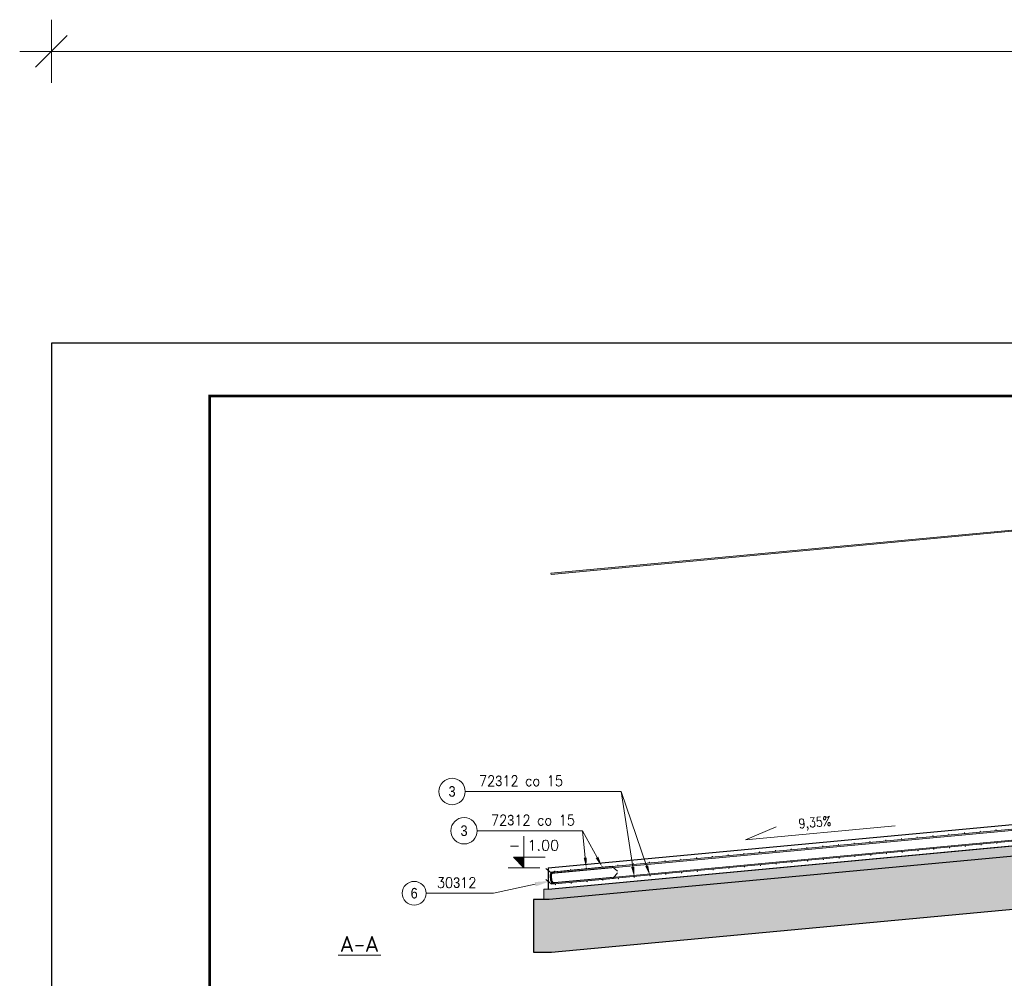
# Model space of a CAD drawing. Extents: x -38192 to -7592, y -6797 to 11837.
# Tile 3 of 9: x -38192 to -28861, y 2034 to 11120. Entities that reach past the tile are written whole.
import ezdxf
from ezdxf.enums import TextEntityAlignment as Align

# ---------------------------------------------------------------- set-up
doc = ezdxf.new("R2010")
doc.units = 0
doc.header["$LTSCALE"] = 5
doc.header["$MEASUREMENT"] = 0
doc.layers.add('_FORMATKA', color=8, linetype='Continuous', lineweight=15, plot=False)
for name, color, linetype, lineweight in [('_RAMKA', 7, 'Continuous', 35), ('AutoCAD_Structural_Detailing_deskowanie', 2, 'Continuous', 30), ('AutoCAD_Structural_Detailing_kształt pręta', 7, 'Continuous', 13), ('AutoCAD_Structural_Detailing_opis kształtu pręta', 7, 'Continuous', 13), ('AutoCAD_Structural_Detailing_opis rozkładu', 7, 'Continuous', 13), ('AutoCAD_Structural_Detailing_pręt wyrzucony', 7, 'Continuous', 13), ('AutoCAD_Structural_Detailing_pręty punktowe', 7, 'Continuous', 40), ('AutoCAD_Structural_Detailing_symbole graficzne', 7, 'Continuous', 13), ('PS_DIM', 4, 'Continuous', 13), ('PS_HATCH', 251, 'Continuous', 9), ('PS_TEXT', 3, 'Continuous', 13)]:
    doc.layers.add(name, color=color, linetype=linetype, lineweight=lineweight)
doc.styles.add('marta', font='simplex.shx', dxfattribs={"width": 0.8})
doc.styles.add('marta_B', font='isocpeur.ttf')
doc.styles.add('r-gil', font='GIL_____.TTF', dxfattribs={"width": 0.9})
doc.styles.add('r-simplex', font='simplex.shx', dxfattribs={"width": 0.9})
doc.styles.add('simplex', font='simplex.shx', dxfattribs={"width": 0.9})
doc.dimstyles.new('1_10_PRZ', dxfattribs={"dimtxt": 2, "dimasz": 1, "dimexe": 2, "dimexo": 5, "dimgap": 1, "dimtad": 1, "dimdec": 0, "dimlfac": 10, "dimtxsty": 'simplex', "dimblk": 'dimznak', "dimcen": 2, "dimse1": 1, "dimse2": 1, "dimclrt": 3, "dimadec": 1, "dimazin": 0, "dimtfac": 1, "dimtdec": 0, "dimtix": 1, "dimtmove": 2, "dimatfit": 3, "dimldrblk": 'dim-grot', "dimfxl": 1, "dimarcsym": 0})

# ---------------------------------------------------------------- blocks, each defined once
blk = doc.blocks.new('dimznak')
at = {"color": 0}
for points in [[(0, 2), (0, -2)], [(-2, 0), (2, 0)]]:
    blk.add_lwpolyline(points, dxfattribs=at)
at = {"color": 3}
blk.add_lwpolyline([(1, 1), (-1, -1)], dxfattribs=at)
blk = doc.blocks.new('*D19')
at = {"color": 252, "lineweight": -2, "transparency": 16777216}
blk.add_line((-597, 352.33), (-3, 352.33), dxfattribs=at)
at = {"layer": 'Defpoints', "color": 0, "transparency": 16777216}
for p in [(0, 352.33), (-600, 297), (0, 297)]:
    blk.add_point(p, dxfattribs=at)
at = {"color": 252, "lineweight": -2, "transparency": 16777216, "xscale": 3, "yscale": 3, "zscale": 3, "rotation": 180}
blk.add_blockref('dimznak', (-600, 352.33), dxfattribs=at)
at = {"color": 252, "lineweight": -2, "transparency": 16777216, "xscale": 3, "yscale": 3, "zscale": 3}
blk.add_blockref('dimznak', (0, 352.33), dxfattribs=at)
at = {"color": 252, "transparency": 16777216, "insert": (-300, 362.83), "char_height": 15, "attachment_point": 5, "style": 'simplex'}
blk.add_mtext('600', dxfattribs=at)
blk = doc.blocks.new('dim-grot')
blk.add_hatch(color=256).paths.add_polyline_path([(0, 0), (-2, 0.5), (-2, -0.5)])
blk.add_lwpolyline([(0, 0), (-2, 0.5), (-2, -0.5), (0, 0)])
blk = doc.blocks.new('*U17')
at = {"layer": '_FORMATKA', "lineweight": -3}
blk.add_lwpolyline([(-600, 0), (0, 0), (0, 297), (-600, 297)], close=True, dxfattribs=at)
at = {"layer": '_RAMKA', "lineweight": -3, "const_width": 0.5}
blk.add_lwpolyline([(-570, 10), (-10, 10), (-10, 287), (-570, 287)], close=True, dxfattribs=at)
dim = blk.add_linear_dim(base=(0, 352.33), p1=(-600, 297), p2=(0, 297), dimstyle='1_10_PRZ', override={"dimscale": 3, "dimtxt": 5, "dimlfac": 1, "dimclrd": 252, "dimclrt": 252})
dim.commit()
dim.dimension.update_dxf_attribs({"geometry": '*D19', "text_midpoint": (-300, 362.83)})

msp = doc.modelspace()

# ---------------------------------------------------------------- hatches: boundary and pattern name
at = {"layer": 'AutoCAD_Structural_Detailing_kształt pręta'}
for points in [[(-33156.38, 3028), (-33157.49, 3039.95), (-22480.82, 4037.77), (-22479.71, 4025.82)], [(-33156.38, 2924.39), (-33157.49, 2936.34), (-22480.82, 3934.16), (-22479.71, 3922.21)], [(-32575.95, 3096.07), (-32574.84, 3084.12), (-33131.41, 3032.11), (-33132.53, 3044.06)], [(-33165.02, 3004.86), (-33153.07, 3005.98), (-33148.98, 2962.17), (-33160.93, 2961.05)], [(-33121.73, 2928.56), (-33122.85, 2940.51), (-32565.94, 2992.55), (-32564.82, 2980.61)]]:
    msp.add_hatch(color=161, dxfattribs=at).paths.add_polyline_path(points, flags=0)
h = msp.add_hatch(color=161, dxfattribs=at)
edge = h.paths.add_edge_path(flags=0)
edge.add_line((-33132.53, 3044.06), (-33131.41, 3032.11))
edge.add_arc((-33129.18, 3008.21), 24, 95.339237, 185.339237)
edge.add_line((-33153.07, 3005.98), (-33165.02, 3004.86))
edge.add_arc((-33129.18, 3008.21), 36, 455.339237, 545.339237, ccw=False)
h = msp.add_hatch(color=161, dxfattribs=at)
edge = h.paths.add_edge_path(flags=0)
edge.add_line((-33160.93, 2961.05), (-33148.98, 2962.17))
edge.add_arc((-33125.08, 2964.4), 24, -174.660763, -84.660763)
edge.add_line((-33122.85, 2940.51), (-33121.73, 2928.56))
edge.add_arc((-33125.08, 2964.4), 36, 185.339237, 275.339237, ccw=False)
at = {"layer": 'AutoCAD_Structural_Detailing_opis kształtu pręta'}
msp.add_hatch(color=8, dxfattribs=at).paths.add_polyline_path([(-33160.27, 2956.78), (-33311.39, 2945.9), (-33302.33, 2904.1)], flags=0)
at = {"layer": 'AutoCAD_Structural_Detailing_opis rozkładu'}
for points in [[(-32822.92, 3077.25), (-32818.37, 3178.16), (-32846.74, 3175.41)], [(-32673.57, 3091.2), (-32708.46, 3186), (-32733.55, 3172.47)], [(-32367.47, 2992.1), (-32368.56, 3093.1), (-32396.74, 3088.77)], [(-32218.12, 3006.06), (-32237.11, 3105.26), (-32264.08, 3096)]]:
    msp.add_hatch(color=8, dxfattribs=at).paths.add_polyline_path(points, flags=0)
at = {"layer": 'AutoCAD_Structural_Detailing_pręt wyrzucony'}
msp.add_hatch(color=6, dxfattribs=at).paths.add_polyline_path([(-33156.38, 5862.42), (-33157.49, 5874.37), (-22480.82, 6872.19), (-22479.71, 6860.24)], flags=0)
at = {"layer": 'AutoCAD_Structural_Detailing_pręty punktowe'}
h = msp.add_hatch(color=1, dxfattribs=at)
edge = h.paths.add_edge_path(flags=0)
edge.add_arc((-29835.93, 3356.4), 6, 0, 360)
h = msp.add_hatch(color=1, dxfattribs=at)
edge = h.paths.add_edge_path(flags=0)
edge.add_arc((-29686.58, 3370.36), 6, 0, 360)
h = msp.add_hatch(color=1, dxfattribs=at)
edge = h.paths.add_edge_path(flags=0)
edge.add_arc((-29537.23, 3384.32), 6, 0, 360)
h = msp.add_hatch(color=1, dxfattribs=at)
edge = h.paths.add_edge_path(flags=0)
edge.add_arc((-29387.88, 3398.28), 6, 0, 360)
h = msp.add_hatch(color=1, dxfattribs=at)
edge = h.paths.add_edge_path(flags=0)
edge.add_arc((-29238.54, 3412.24), 6, 0, 360)
h = msp.add_hatch(color=1, dxfattribs=at)
edge = h.paths.add_edge_path(flags=0)
edge.add_arc((-29089.19, 3426.19), 6, 0, 360)
h = msp.add_hatch(color=1, dxfattribs=at)
edge = h.paths.add_edge_path(flags=0)
edge.add_arc((-28939.84, 3440.15), 6, 0, 360)
h = msp.add_hatch(color=1, dxfattribs=at)
edge = h.paths.add_edge_path(flags=0)
edge.add_arc((-30732.03, 3272.66), 6, 0, 360)
h = msp.add_hatch(color=1, dxfattribs=at)
edge = h.paths.add_edge_path(flags=0)
edge.add_arc((-30582.68, 3286.61), 6, 0, 360)
h = msp.add_hatch(color=1, dxfattribs=at)
edge = h.paths.add_edge_path(flags=0)
edge.add_arc((-30433.33, 3300.57), 6, 0, 360)
h = msp.add_hatch(color=1, dxfattribs=at)
edge = h.paths.add_edge_path(flags=0)
edge.add_arc((-30283.98, 3314.53), 6, 0, 360)
h = msp.add_hatch(color=1, dxfattribs=at)
edge = h.paths.add_edge_path(flags=0)
edge.add_arc((-30134.63, 3328.49), 6, 0, 360)
h = msp.add_hatch(color=1, dxfattribs=at)
edge = h.paths.add_edge_path(flags=0)
edge.add_arc((-29985.28, 3342.45), 6, 0, 360)
h = msp.add_hatch(color=1, dxfattribs=at)
edge = h.paths.add_edge_path(flags=0)
edge.add_arc((-29380.48, 3271.25), 6, 0, 360)
h = msp.add_hatch(color=1, dxfattribs=at)
edge = h.paths.add_edge_path(flags=0)
edge.add_arc((-29231.13, 3285.21), 6, 0, 360)
h = msp.add_hatch(color=1, dxfattribs=at)
edge = h.paths.add_edge_path(flags=0)
edge.add_arc((-29081.78, 3299.17), 6, 0, 360)
h = msp.add_hatch(color=1, dxfattribs=at)
edge = h.paths.add_edge_path(flags=0)
edge.add_arc((-28932.44, 3313.13), 6, 0, 360)
h = msp.add_hatch(color=1, dxfattribs=at)
edge = h.paths.add_edge_path(flags=0)
edge.add_arc((-31777.47, 3174.95), 6, 0, 360)
h = msp.add_hatch(color=1, dxfattribs=at)
edge = h.paths.add_edge_path(flags=0)
edge.add_arc((-31628.12, 3188.91), 6, 0, 360)
h = msp.add_hatch(color=1, dxfattribs=at)
edge = h.paths.add_edge_path(flags=0)
edge.add_arc((-31478.77, 3202.87), 6, 0, 360)
h = msp.add_hatch(color=1, dxfattribs=at)
edge = h.paths.add_edge_path(flags=0)
edge.add_arc((-31329.42, 3216.83), 6, 0, 360)
h = msp.add_hatch(color=1, dxfattribs=at)
edge = h.paths.add_edge_path(flags=0)
edge.add_arc((-31180.07, 3230.78), 6, 0, 360)
h = msp.add_hatch(color=1, dxfattribs=at)
edge = h.paths.add_edge_path(flags=0)
edge.add_arc((-31030.73, 3244.74), 6, 0, 360)
h = msp.add_hatch(color=1, dxfattribs=at)
edge = h.paths.add_edge_path(flags=0)
edge.add_arc((-30881.38, 3258.7), 6, 0, 360)
h = msp.add_hatch(color=1, dxfattribs=at)
edge = h.paths.add_edge_path(flags=0)
edge.add_arc((-30425.93, 3173.55), 6, 0, 360)
h = msp.add_hatch(color=1, dxfattribs=at)
edge = h.paths.add_edge_path(flags=0)
edge.add_arc((-30276.58, 3187.51), 6, 0, 360)
h = msp.add_hatch(color=1, dxfattribs=at)
edge = h.paths.add_edge_path(flags=0)
edge.add_arc((-30127.23, 3201.47), 6, 0, 360)
h = msp.add_hatch(color=1, dxfattribs=at)
edge = h.paths.add_edge_path(flags=0)
edge.add_arc((-29977.88, 3215.42), 6, 0, 360)
h = msp.add_hatch(color=1, dxfattribs=at)
edge = h.paths.add_edge_path(flags=0)
edge.add_arc((-29828.53, 3229.38), 6, 0, 360)
h = msp.add_hatch(color=1, dxfattribs=at)
edge = h.paths.add_edge_path(flags=0)
edge.add_arc((-29679.18, 3243.34), 6, 0, 360)
h = msp.add_hatch(color=1, dxfattribs=at)
edge = h.paths.add_edge_path(flags=0)
edge.add_arc((-29529.83, 3257.3), 6, 0, 360)
h = msp.add_hatch(color=1, dxfattribs=at)
edge = h.paths.add_edge_path(flags=0)
edge.add_arc((-32822.92, 3077.25), 6, 0, 360)
h = msp.add_hatch(color=1, dxfattribs=at)
edge = h.paths.add_edge_path(flags=0)
edge.add_arc((-32673.57, 3091.2), 6, 0, 360)
h = msp.add_hatch(color=1, dxfattribs=at)
edge = h.paths.add_edge_path(flags=0)
edge.add_arc((-32524.22, 3105.16), 6, 0, 360)
h = msp.add_hatch(color=1, dxfattribs=at)
edge = h.paths.add_edge_path(flags=0)
edge.add_arc((-32374.87, 3119.12), 6, 0, 360)
h = msp.add_hatch(color=1, dxfattribs=at)
edge = h.paths.add_edge_path(flags=0)
edge.add_arc((-32225.52, 3133.08), 6, 0, 360)
h = msp.add_hatch(color=1, dxfattribs=at)
edge = h.paths.add_edge_path(flags=0)
edge.add_arc((-32076.17, 3147.04), 6, 0, 360)
h = msp.add_hatch(color=1, dxfattribs=at)
edge = h.paths.add_edge_path(flags=0)
edge.add_arc((-31926.82, 3160.99), 6, 0, 360)
h = msp.add_hatch(color=1, dxfattribs=at)
edge = h.paths.add_edge_path(flags=0)
edge.add_arc((-31471.37, 3075.84), 6, 0, 360)
h = msp.add_hatch(color=1, dxfattribs=at)
edge = h.paths.add_edge_path(flags=0)
edge.add_arc((-31322.02, 3089.8), 6, 0, 360)
h = msp.add_hatch(color=1, dxfattribs=at)
edge = h.paths.add_edge_path(flags=0)
edge.add_arc((-31172.67, 3103.76), 6, 0, 360)
h = msp.add_hatch(color=1, dxfattribs=at)
edge = h.paths.add_edge_path(flags=0)
edge.add_arc((-31023.32, 3117.72), 6, 0, 360)
h = msp.add_hatch(color=1, dxfattribs=at)
edge = h.paths.add_edge_path(flags=0)
edge.add_arc((-30873.97, 3131.68), 6, 0, 360)
h = msp.add_hatch(color=1, dxfattribs=at)
edge = h.paths.add_edge_path(flags=0)
edge.add_arc((-30724.63, 3145.63), 6, 0, 360)
h = msp.add_hatch(color=1, dxfattribs=at)
edge = h.paths.add_edge_path(flags=0)
edge.add_arc((-30575.28, 3159.59), 6, 0, 360)
h = msp.add_hatch(color=1, dxfattribs=at)
edge = h.paths.add_edge_path(flags=0)
edge.add_arc((-33121.61, 3049.33), 6, 0, 360)
h = msp.add_hatch(color=1, dxfattribs=at)
edge = h.paths.add_edge_path(flags=0)
edge.add_arc((-32972.26, 3063.29), 6, 0, 360)
h = msp.add_hatch(color=1, dxfattribs=at)
edge = h.paths.add_edge_path(flags=0)
edge.add_arc((-32367.47, 2992.1), 6, 0, 360)
h = msp.add_hatch(color=1, dxfattribs=at)
edge = h.paths.add_edge_path(flags=0)
edge.add_arc((-32218.12, 3006.06), 6, 0, 360)
h = msp.add_hatch(color=1, dxfattribs=at)
edge = h.paths.add_edge_path(flags=0)
edge.add_arc((-32068.77, 3020.01), 6, 0, 360)
h = msp.add_hatch(color=1, dxfattribs=at)
edge = h.paths.add_edge_path(flags=0)
edge.add_arc((-31919.42, 3033.97), 6, 0, 360)
h = msp.add_hatch(color=1, dxfattribs=at)
edge = h.paths.add_edge_path(flags=0)
edge.add_arc((-31770.07, 3047.93), 6, 0, 360)
h = msp.add_hatch(color=1, dxfattribs=at)
edge = h.paths.add_edge_path(flags=0)
edge.add_arc((-31620.72, 3061.89), 6, 0, 360)
h = msp.add_hatch(color=1, dxfattribs=at)
edge = h.paths.add_edge_path(flags=0)
edge.add_arc((-33114.21, 2922.31), 6, 0, 360)
h = msp.add_hatch(color=1, dxfattribs=at)
edge = h.paths.add_edge_path(flags=0)
edge.add_arc((-32964.86, 2936.27), 6, 0, 360)
h = msp.add_hatch(color=1, dxfattribs=at)
edge = h.paths.add_edge_path(flags=0)
edge.add_arc((-32815.51, 2950.22), 6, 0, 360)
h = msp.add_hatch(color=1, dxfattribs=at)
edge = h.paths.add_edge_path(flags=0)
edge.add_arc((-32666.16, 2964.18), 6, 0, 360)
h = msp.add_hatch(color=1, dxfattribs=at)
edge = h.paths.add_edge_path(flags=0)
edge.add_arc((-32516.82, 2978.14), 6, 0, 360)
at = {"layer": 'AutoCAD_Structural_Detailing_symbole graficzne', "ltscale": 10}
msp.add_hatch(color=1, dxfattribs=at).paths.add_polyline_path([(-33513.36, 3180.6), (-33413.36, 3080.6), (-33413.36, 3180.6)], flags=0)
at = {"layer": 'PS_HATCH'}
h = msp.add_hatch(dxfattribs=at)
h.set_pattern_fill('DASH', color=252, scale=10, angle=45)
h.set_pattern_definition([(45, (0, 0), (4e-15, 44.90128), [31.75, -31.75])])
h.paths.add_polyline_path([(-21133.46, 3880.6), (-22474.13, 3880.6), (-33183.46, 2879.73), (-33224.15, 2879.73), (-33224.15, 2780.17), (-33174.15, 2780.17), (-22464.83, 3781.04), (-21133.46, 3780.6)])
h = msp.add_hatch(dxfattribs=at)
h.set_pattern_fill('AR-CONC', color=8, scale=0.5, angle=270)
h.set_pattern_definition([(320, (0, 0), (-7.96954, -91.09233), [9.525, -104.775]), (265, (0, 0), (95.52842, 17.6217), [7.62, -83.8203]), (10.45144, (-0.66, -7.59), (87.55888, -73.47062), [8.095, -89.04512]), (316.1842, (25.4, 0), (-21.02116, -135.53952), [14.2875, -157.1625]), (6.63556, (23.65, -11.3), (123.71306, -118.70207), [12.1425, -133.5678]), (261.18415, (25.4, 0), (123.71306, -118.70207), [11.43, -125.72987]), (291, (19.05, -12.7), (-51.1326, -75.8072), [9.525, -104.775]), (236, (19.05, -12.7), (92.09398, -30.90101), [7.62, -83.82]), (341.45144, (14.79, -19.02), (40.96138, -106.7082), [8.095, -89.04497]), (307.5, (0, 0), (42.27752, -1.544302), [0, -82.804, 0, -85.09, 0, -84.1375]), (277.5, (0, 0), (50.09029, -33.40983), [0, -48.514, 0, -80.899, 0, -32.0675]), (237.5, (0, 28.32), (-2.864372, -67.795298), [0, -31.75, 0, -99.06, 0, -131.445]), (227.5, (0, 41.02), (12.71325, -74.06459), [0, -41.275, 0, -65.786, 0, -93.345])])
h.paths.add_polyline_path([(-33324.15, 2780.17), (-33324.15, 2280.17), (-33150.84, 2280.17), (-22441.58, 3281.03), (-21133.46, 3281.03), (-21133.46, 3780.47), (-22465.58, 3780.6), (-33174.15, 2780.17)])

# ---------------------------------------------------------------- linework, layer by layer
at = {"layer": 'AutoCAD_Structural_Detailing_deskowanie'}
for p, q in [((-33183.46, 3080.6), (-22483.46, 4080.6)), ((-33183.46, 2879.73), (-22474.13, 3880.6)), ((-33183.46, 3080.6), (-33183.46, 2879.73)), ((-33324.15, 2780.17), (-33324.15, 2280.17))]:
    msp.add_line(p, q, dxfattribs=at)
at = {"layer": 'AutoCAD_Structural_Detailing_deskowanie', "color": 8}
msp.add_lwpolyline([(-33324.15, 2780.17), (-33324.15, 2280.17), (-33150.84, 2280.17), (-22441.58, 3281.03), (-21133.46, 3281.03), (-21133.46, 3780.47), (-21133.46, 3780.47), (-22465.58, 3780.6), (-33174.15, 2780.17), (-33324.15, 2780.17)], dxfattribs=at)
at = {"layer": 'AutoCAD_Structural_Detailing_kształt pręta', "color": 161}
for p, q in [((-33157.49, 3039.95), (-22480.82, 4037.77)), ((-33156.38, 3028), (-22479.71, 4025.82)), ((-33157.49, 2936.34), (-22480.82, 3934.16)), ((-33156.38, 2924.39), (-22479.71, 3922.21)), ((-32575.95, 3096.07), (-33132.53, 3044.06)), ((-32574.84, 3084.12), (-33131.41, 3032.11)), ((-32574.84, 3084.12), (-32575.95, 3096.07)), ((-33165.02, 3004.86), (-33160.93, 2961.05)), ((-33157.49, 3039.95), (-33156.38, 3028)), ((-33153.07, 3005.98), (-33148.98, 2962.17)), ((-33122.85, 2940.51), (-32565.94, 2992.55)), ((-32565.94, 2992.55), (-32564.82, 2980.61)), ((-33157.49, 2936.34), (-33156.38, 2924.39)), ((-33121.73, 2928.56), (-32564.82, 2980.61))]:
    msp.add_line(p, q, dxfattribs=at)
at = {"layer": 'AutoCAD_Structural_Detailing_kształt pręta', "color": 1, "lineweight": 0}
for p, q in [((-32575.39, 3090.1), (-32527.76, 3050.61)), ((-33156.94, 3033.98), (-33204.57, 3073.47)), ((-32565.38, 2986.58), (-32525.89, 3034.21)), ((-33156.94, 2930.37), (-33204.57, 2969.86))]:
    msp.add_line(p, q, dxfattribs=at)
at = {"layer": 'AutoCAD_Structural_Detailing_kształt pręta', "color": 161}
for centre, radius, start, end in [((-33129.18, 3008.21), 36, 95.339237, 185.339237), ((-33129.18, 3008.21), 24, 95.339237, 185.339237), ((-33125.08, 2964.4), 36, 185.339237, 275.339237), ((-33125.08, 2964.4), 24, 185.339237, 275.339237)]:
    msp.add_arc(centre, radius, start, end, dxfattribs=at)
at = {"layer": 'AutoCAD_Structural_Detailing_opis kształtu pręta', "color": 8}
for q in [(-33306.86, 2925), (-34340.97, 2839.58)]:
    msp.add_line((-33700.94, 2839.58), q, dxfattribs=at)
at = {"layer": 'AutoCAD_Structural_Detailing_opis kształtu pręta', "color": 8, "lineweight": 18}
msp.add_circle((-34453.47, 2839.58), 112.5, dxfattribs=at)
at = {"layer": 'AutoCAD_Structural_Detailing_opis rozkładu', "color": 8}
for p, q in [((-32492.24, 3804.3), (-33969.41, 3804.3)), ((-32492.24, 3804.3), (-32382.65, 3090.94)), ((-32492.24, 3804.3), (-32250.6, 3100.63)), ((-32857.28, 3432.13), (-33855.88, 3432.13)), ((-32857.28, 3432.13), (-32721, 3179.24)), ((-32857.28, 3432.13), (-32832.55, 3176.78))]:
    msp.add_line(p, q, dxfattribs=at)
at = {"layer": 'AutoCAD_Structural_Detailing_opis rozkładu', "color": 8, "lineweight": 18}
for centre in [(-34094.41, 3804.3), (-33980.88, 3432.13)]:
    msp.add_circle(centre, 125, dxfattribs=at)
at = {"layer": 'AutoCAD_Structural_Detailing_pręt wyrzucony', "color": 6}
for p, q in [((-33157.49, 5874.37), (-22480.82, 6872.19)), ((-33156.38, 5862.42), (-22479.71, 6860.24)), ((-33157.49, 5874.37), (-33156.38, 5862.42))]:
    msp.add_line(p, q, dxfattribs=at)
at = {"layer": 'AutoCAD_Structural_Detailing_symbole graficzne', "color": 1}
for p, q in [((-33413.36, 3080.6), (-33413.36, 3380.6)), ((-33213.36, 3180.6), (-33513.36, 3180.6)), ((-33513.36, 3180.6), (-33413.36, 3080.6)), ((-33263.36, 3080.6), (-33563.36, 3080.6))]:
    msp.add_line(p, q, dxfattribs=at)
at = {"layer": 'AutoCAD_Structural_Detailing_symbole graficzne', "color": 0, "lineweight": 0}
msp.add_line((-35174.53, 2254.1), (-34769.53, 2254.1), dxfattribs=at)
at = {"layer": 'PS_DIM', "ltscale": 10}
msp.add_line((-33224.15, 2780.17), (-33324.15, 2780.17), dxfattribs=at)
msp.add_lwpolyline([(-29895.92, 3479.46), (-31314.83, 3346.85), (-31024.55, 3469.97)], dxfattribs=at)
at = {"layer": 'PS_HATCH', "color": 252}
msp.add_lwpolyline([(-21133.46, 3880.6), (-22474.13, 3880.6), (-33183.46, 2879.73), (-33224.15, 2879.73), (-33224.15, 2780.17), (-33174.15, 2780.17), (-22464.83, 3781.04), (-21133.46, 3780.6), (-21133.46, 3880.6)], dxfattribs=at)

# ---------------------------------------------------------------- block references
at = {"layer": 'PS_DIM', "xscale": 50, "yscale": 50, "zscale": 50}
msp.add_blockref('*U17', (-7891.56, -6796.56), dxfattribs=at)

# ---------------------------------------------------------------- texts
at = {"layer": 'AutoCAD_Structural_Detailing_opis kształtu pręta', "color": 3, "char_height": 100, "attachment_point": 5, "rotation": 360}
for s, insert, style in [('30\\Fdiam;3\\Fsimplex.shx;12  ', (-34050.97, 2939.58), 'r-simplex'), ('6', (-34453.47, 2839.58), 'r-gil')]:
    msp.add_mtext(s, dxfattribs=dict(at, insert=insert, style=style))
at = {"layer": 'AutoCAD_Structural_Detailing_opis rozkładu', "color": 3, "char_height": 100, "attachment_point": 5}
for s, insert, style in [('72\\Fdiam;3\\Fsimplex.shx;12 co 15', (-33441.55, 3904.3), 'r-simplex'), ('3', (-34094.41, 3804.3), 'r-gil'), ('72\\Fdiam;3\\Fsimplex.shx;12 co 15', (-33328.02, 3532.13), 'r-simplex'), ('3', (-33980.88, 3432.13), 'r-gil')]:
    msp.add_mtext(s, dxfattribs=dict(at, insert=insert, style=style))
at = {"layer": 'AutoCAD_Structural_Detailing_symbole graficzne', "color": 2, "style": 'marta'}
msp.add_text('-', height=100, dxfattribs=at).set_placement((-33446.7, 3213.94), align=Align.BOTTOM_RIGHT)
msp.add_text('1.00 ', height=100, dxfattribs=at).set_placement((-33380.03, 3213.94), align=Align.BOTTOM_LEFT)
at = {"layer": 'AutoCAD_Structural_Detailing_symbole graficzne', "color": 2, "insert": (-34972.03, 2359.1), "char_height": 150, "attachment_point": 5, "style": 'marta_B'}
msp.add_mtext('A-A', dxfattribs=at)
at = {"layer": 'PS_TEXT', "color": 2, "style": 'simplex', "width": 0.85}
msp.add_text('9,35%%%', height=90, rotation=5.34, dxfattribs=at).set_placement((-30806.51, 3453.44))

doc.saveas('drawing.dxf')
